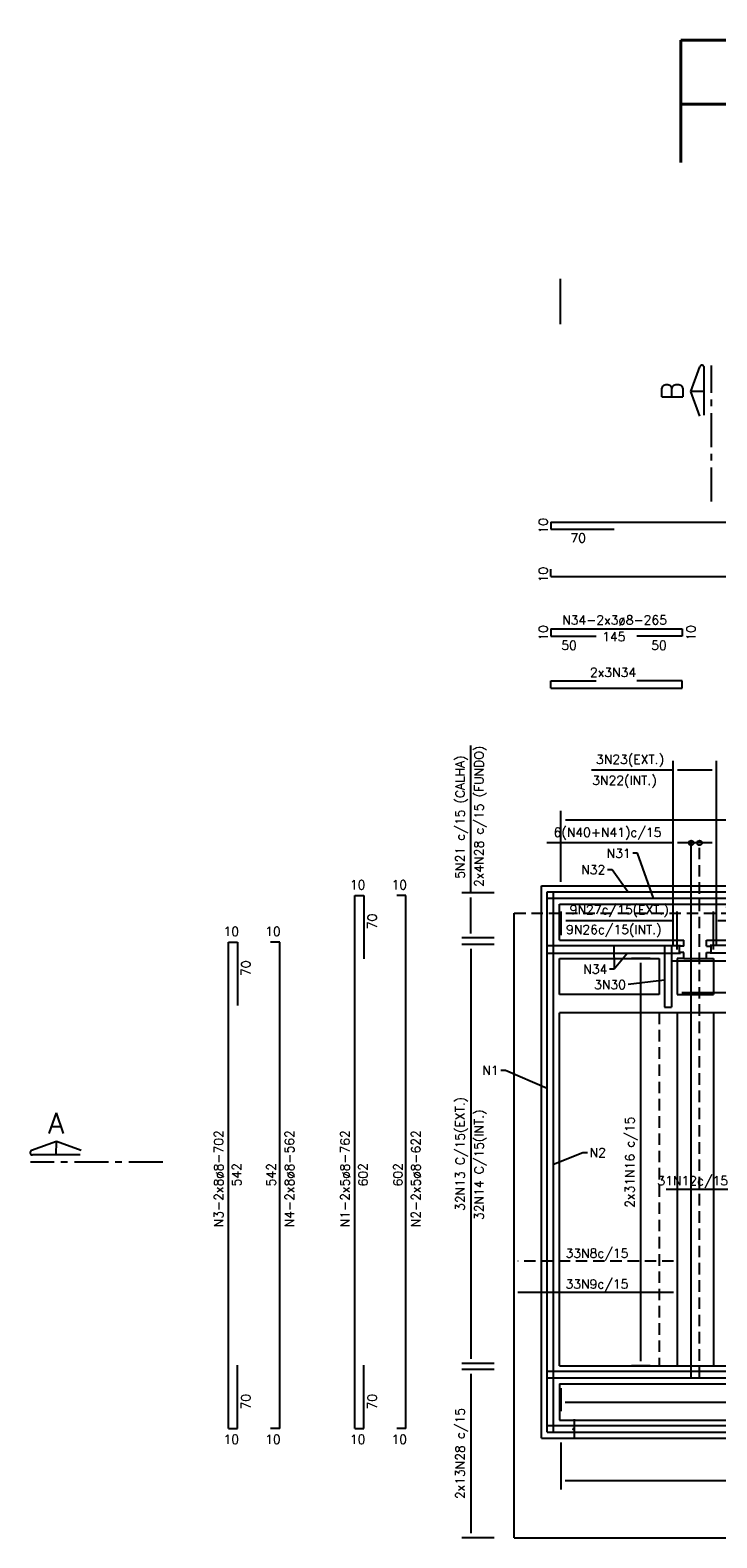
# Model space of a CAD drawing. Extents: x 304 to 4509, y 4601 to 7845.
# Tile 3 of 16: x 496 to 1254, y 6180 to 7845. Entities that reach past the tile are written whole.
import ezdxf
from ezdxf.enums import TextEntityAlignment as Align

# ---------------------------------------------------------------- set-up
doc = ezdxf.new("R2010")
doc.units = 0
doc.header["$LTSCALE"] = 0.1
doc.header["$MEASUREMENT"] = 0
for name, pattern in [('CENTERX2', [4, 2.5, -0.5, 0.5, -0.5]), ('DASHDOT', [25.4, 12.7, -6.35, 0, -6.35]), ('HIDDEN', [9.525, 6.35, -3.175])]:
    doc.linetypes.add(name, pattern=pattern)
doc.layers.get('DEFPOINTS').update_dxf_attribs({"color": 200, "linetype": 'CONTINUOUS'})
for name, color, linetype in [('ARMADURA', 6, 'CONTINUOUS'), ('BAR-PECAS', 2, 'CONTINUOUS'), ('DIM', 7, 'CONTINUOUS'), ('EIXO', 7, 'DASHDOT'), ('ESTRUTURA', 2, 'CONTINUOUS'), ('PADRÃO', 4, 'CONTINUOUS'), ('RELAÇÀO', 2, 'CONTINUOUS'), ('TEXTO', 2, 'CONTINUOUS')]:
    doc.layers.add(name, color=color, linetype=linetype)
doc.styles.add('ROMAMS', font='ROMANS.shx', dxfattribs={"height": 1.2})
doc.styles.add('ROMAND', font='ROMANS.SHX', dxfattribs={"oblique": 15, "height": 800})
doc.styles.add('ROMANS', font='ROMANS.shx')
doc.dimstyles.new('DIM50', dxfattribs={"dimscale": 0, "dimtxt": 10, "dimasz": 5, "dimexe": 10, "dimexo": 10, "dimgap": 2.5, "dimtad": 1, "dimdec": 0, "dimtxsty": 'ROMANS', "dimblk1": 'DOTSMALL', "dimblk2": 'DOTSMALL', "dimsah": 1, "dimcen": 61.697625, "dimdle": 1, "dimclrd": 7, "dimclre": 7, "dimclrt": 2, "dimazin": 3, "dimtfac": 1, "dimtdec": 0, "dimtmove": 0, "dimatfit": 3})

# ---------------------------------------------------------------- blocks, each defined once
blk = doc.blocks.new('*D1')
at = {"layer": 'DEFPOINTS', "color": 0}
for p in [(1082, 6295.4), (2338.9, 6295.4), (2338.9, 6243.4)]:
    blk.add_point(p, dxfattribs=at)
at = {"layer": 'DIM', "color": 7}
for p, q in [((1082, 6285.4), (1082, 6233.4)), ((2338.9, 6285.4), (2338.9, 6233.4)), ((1087, 6243.4), (2333.9, 6243.4))]:
    blk.add_line(p, q, dxfattribs=at)
at = {"layer": 'DIM', "color": 2, "insert": (1709.5, 6253.5), "char_height": 10, "attachment_point": 5, "style": 'ROMANS'}
blk.add_mtext('84N18 C/15(INT.)', dxfattribs=at)
blk = doc.blocks.new('_DOT')
blk = doc.blocks.new('*D22')
at = {"layer": 'DEFPOINTS', "color": 0}
for p in [(1018.4, 6835.6), (982.6, 6372.7), (1018.4, 6372.7)]:
    blk.add_point(p, dxfattribs=at)
at = {"layer": 'DIM', "color": 7}
for p, q in [((1008.4, 6835.6), (972.6, 6835.6)), ((982.6, 6830.6), (982.6, 6377.7)), ((1008.4, 6372.7), (972.6, 6372.7))]:
    blk.add_line(p, q, dxfattribs=at)
at = {"layer": 'DIM', "color": 2, "insert": (972.5, 6604.2), "char_height": 10, "attachment_point": 5, "rotation": 90, "style": 'ROMANS'}
blk.add_mtext('32N13 C/15(EXT.)', dxfattribs=at)
blk = doc.blocks.new('*D23')
at = {"layer": 'DEFPOINTS', "color": 0}
for p in [(982.6, 6892.4), (1018.4, 6892.4), (1018.4, 6842.7)]:
    blk.add_point(p, dxfattribs=at)
at = {"layer": 'DIM', "color": 7}
for p, q in [((982.6, 6892.4), (982.6, 7055.2)), ((1008.4, 6892.4), (972.6, 6892.4)), ((982.6, 6847.7), (982.6, 6887.4)), ((1008.4, 6842.7), (972.6, 6842.7))]:
    blk.add_line(p, q, dxfattribs=at)
at = {"layer": 'DIM', "color": 2, "insert": (972.5, 6976.3), "char_height": 10, "attachment_point": 5, "rotation": 90, "style": 'ROMANS'}
blk.add_mtext('5N21 c/15 (CALHA)', dxfattribs=at)
blk = doc.blocks.new('*D24')
at = {"layer": 'DEFPOINTS', "color": 0}
for p in [(1210.5, 6862.1), (1082.5, 6835.6), (1210.5, 6820.1)]:
    blk.add_point(p, dxfattribs=at)
at = {"layer": 'DIM', "color": 7}
for p, q in [((1082.5, 6845.6), (1082.5, 6872.1)), ((1087.5, 6862.1), (1205.5, 6862.1)), ((1210.5, 6830.1), (1210.5, 6872.1))]:
    blk.add_line(p, q, dxfattribs=at)
at = {"layer": 'DIM', "color": 2, "insert": (1146.5, 6872.2), "char_height": 10, "attachment_point": 5, "style": 'ROMANS'}
blk.add_mtext('9N27c/15(EXT.)', dxfattribs=at)
blk = doc.blocks.new('*D25')
at = {"layer": 'DEFPOINTS', "color": 0}
for p in [(1194.5, 6817.5), (1205.8, 6782.5), (1292.7, 6782.5)]:
    blk.add_point(p, dxfattribs=at)
at = {"layer": 'DIM', "color": 7}
for p, q in [((1204.5, 6817.5), (1302.7, 6817.5)), ((1292.7, 6812.5), (1292.7, 6787.5)), ((1215.8, 6782.5), (1302.7, 6782.5)), ((1292.7, 6782.5), (1292.7, 6643.7))]:
    blk.add_line(p, q, dxfattribs=at)
at = {"layer": 'DIM', "color": 2, "insert": (1282.6, 6698.6), "char_height": 10, "attachment_point": 5, "rotation": 90, "style": 'ROMANS'}
blk.add_mtext('3N20c/15(2x)', dxfattribs=at)
blk = doc.blocks.new('*D26')
at = {"layer": 'DEFPOINTS', "color": 0}
for p in [(1018.4, 6366.2), (982.6, 6180.1), (1018.4, 6180.1)]:
    blk.add_point(p, dxfattribs=at)
at = {"layer": 'DIM', "color": 7}
for p, q in [((1008.4, 6366.2), (972.6, 6366.2)), ((982.6, 6361.2), (982.6, 6185.1)), ((1008.4, 6180.1), (972.6, 6180.1))]:
    blk.add_line(p, q, dxfattribs=at)
at = {"layer": 'DIM', "color": 2, "insert": (972.5, 6273.2), "char_height": 10, "attachment_point": 5, "rotation": 90, "style": 'ROMANS'}
blk.add_mtext('2x13N28 c/15', dxfattribs=at)
blk = doc.blocks.new('*D38')
at = {"layer": 'DEFPOINTS', "color": 0}
for p in [(1082, 6355.4), (2338.9, 6355.4), (2338.9, 6330.1)]:
    blk.add_point(p, dxfattribs=at)
at = {"layer": 'DIM', "color": 7}
for p, q in [((1082, 6345.4), (1082, 6320.1)), ((2338.9, 6345.4), (2338.9, 6320.1)), ((1087, 6330.1), (2333.9, 6330.1))]:
    blk.add_line(p, q, dxfattribs=at)
at = {"layer": 'DIM', "color": 2, "insert": (1713, 6340.2), "char_height": 10, "attachment_point": 5, "style": 'ROMANS'}
blk.add_mtext('2x84N19 C/15', dxfattribs=at)
blk = doc.blocks.new('*D39')
at = {"layer": 'DEFPOINTS', "color": 0}
for p in [(1689.5, 6973), (1689.5, 6914.1), (1082.2, 6894.8)]:
    blk.add_point(p, dxfattribs=at)
at = {"layer": 'DIM', "color": 7}
for p, q in [((1082.2, 6904.8), (1082.2, 6983)), ((1689.5, 6924.1), (1689.5, 6983)), ((1087.2, 6973), (1684.5, 6973))]:
    blk.add_line(p, q, dxfattribs=at)
at = {"layer": 'DIM', "color": 2, "insert": (1385.8, 6983.1), "char_height": 10, "attachment_point": 5, "style": 'ROMANS'}
blk.add_mtext('(41N21+41N30) C/15', dxfattribs=at)
blk = doc.blocks.new('*D55')
at = {"layer": 'BAR-PECAS', "color": 7}
for p, q in [((1081.5, 6310.1), (1097.6, 6310.1)), ((1096.6, 6311.1), (1096.6, 6289.1)), ((1081.5, 6290.1), (1097.6, 6290.1))]:
    blk.add_line(p, q, dxfattribs=at)
at = {"layer": 'DEFPOINTS', "color": 0}
for p in [(1080.5, 6310.1), (1080.5, 6290.1), (1096.6, 6290.1)]:
    blk.add_point(p, dxfattribs=at)
at = {"layer": 'BAR-PECAS', "color": 2, "insert": (1095.6, 6300.1), "char_height": 1, "attachment_point": 5, "rotation": 90, "style": 'ROMANS'}
blk.add_mtext('20', dxfattribs=at)
blk = doc.blocks.new('_DOTSMALL')
blk = doc.blocks.new('*D71')
at = {"layer": 'DEFPOINTS', "color": 0}
for p in [(1525.9, 6862.1), (1250.5, 6820.1), (1525.9, 6824)]:
    blk.add_point(p, dxfattribs=at)
at = {"layer": 'DIM', "color": 7}
for p, q in [((1250.5, 6830.1), (1250.5, 6872.1)), ((1255.5, 6862.1), (1520.9, 6862.1)), ((1525.9, 6834), (1525.9, 6872.1))]:
    blk.add_line(p, q, dxfattribs=at)
at = {"layer": 'DIM', "color": 2, "insert": (1326.4, 6872.2), "char_height": 10, "attachment_point": 5, "style": 'ROMANS'}
blk.add_mtext('20N27 C/15(EXT.)', dxfattribs=at)
blk = doc.blocks.new('*D72')
at = {"layer": 'DEFPOINTS', "color": 0}
for p in [(1190.5, 6820.1), (1170, 6370.1), (1190.5, 6370.1)]:
    blk.add_point(p, dxfattribs=at)
at = {"layer": 'DIM', "color": 7}
for p, q in [((1180.5, 6820.1), (1160, 6820.1)), ((1170, 6815.1), (1170, 6375.1)), ((1180.5, 6370.1), (1160, 6370.1))]:
    blk.add_line(p, q, dxfattribs=at)
at = {"layer": 'DIM', "color": 2, "insert": (1159.9, 6595.1), "char_height": 10, "attachment_point": 5, "rotation": 90, "style": 'ROMANS'}
blk.add_mtext('2x31N16 c/15', dxfattribs=at)
blk = doc.blocks.new('*D87')
at = {"layer": 'DEFPOINTS', "color": 0}
for p in [(1254.1, 7028.2), (1205.9, 6824), (1254.1, 6824.6)]:
    blk.add_point(p, dxfattribs=at)
at = {"layer": 'DIM', "color": 7}
for p, q in [((1205.9, 7028.2), (1115.9, 7028.2)), ((1205.9, 6834), (1205.9, 7038.2)), ((1249.1, 7028.2), (1210.9, 7028.2)), ((1254.1, 6834.6), (1254.1, 7038.2))]:
    blk.add_line(p, q, dxfattribs=at)
at = {"layer": 'DIM', "color": 2, "insert": (1158.4, 7038.3), "char_height": 10, "attachment_point": 5, "style": 'ROMANS'}
blk.add_mtext('3N23(EXT.)', dxfattribs=at)
blk = doc.blocks.new('*D88')
at = {"layer": 'DEFPOINTS', "color": 0}
for p in [(1254.1, 6947.7), (1205.9, 6900.1), (1254.1, 6900.1)]:
    blk.add_point(p, dxfattribs=at)
at = {"layer": 'DIM', "color": 7}
for p, q in [((1205.9, 6947.7), (1066.6, 6947.7)), ((1205.9, 6910.1), (1205.9, 6957.7)), ((1249.1, 6947.7), (1210.9, 6947.7)), ((1254.1, 6910.1), (1254.1, 6957.7))]:
    blk.add_line(p, q, dxfattribs=at)
at = {"layer": 'DIM', "color": 2, "insert": (1133.6, 6957.8), "char_height": 10, "attachment_point": 5, "style": 'ROMANS'}
blk.add_mtext('6(N40+N41)c/15', dxfattribs=at)

msp = doc.modelspace()

# ---------------------------------------------------------------- linework, layer by layer
at = {"layer": 'ARMADURA'}
for p, q in [((1071, 7302.1), (1683.2, 7302.1)), ((1071, 7302.1), (1071, 7294.1)), ((1071, 7294.1), (1141, 7294.1)), ((1071, 7242), (1071, 7250)), ((1071, 7242), (1683.2, 7242)), ((1071, 7184), (1216, 7184)), ((1071, 7184), (1071, 7176)), ((1216, 7184), (1216, 7176)), ((1071, 7176), (1121, 7176)), ((1216, 7176), (1166, 7176)), ((1071, 7118.6), (1071, 7126.6)), ((1071, 7126.6), (1121, 7126.6)), ((1071, 7118.6), (1216, 7118.6)), ((1216, 7126.6), (1166, 7126.6)), ((1216, 7118.6), (1216, 7126.6)), ((854.6, 6300.7), (854.6, 6889.6)), ((854.6, 6889.6), (864.6, 6889.6)), ((864.6, 6889.6), (864.6, 6819.6)), ((911, 6889.6), (901, 6889.6)), ((911, 6300.7), (911, 6889.6)), ((1067, 6296.7), (1067, 6893.6)), ((1067, 6893.6), (1683.2, 6893.6)), ((1067, 6886.7), (1683.2, 6886.7)), ((1074, 6296.7), (1074, 6893.6)), ((715.1, 6300.7), (715.1, 6838.1)), ((715.1, 6838.1), (725.1, 6838.1)), ((725.1, 6838.1), (725.1, 6768.1)), ((771.6, 6838.1), (761.6, 6838.1)), ((771.6, 6300.7), (771.6, 6838.1)), ((1067, 6834.3), (1214, 6834.3)), ((1196.5, 6834.3), (1196.5, 6766.2)), ((1204.4, 6834.3), (1204.4, 6766.2)), ((1226.1, 6356.7), (1226.1, 6834.3)), ((1534, 6834.3), (1247, 6834.3)), ((1067, 6825.9), (1214, 6825.9)), ((1534, 6825.9), (1247, 6825.9)), ((1196.5, 6766.2), (1204.4, 6766.2)), ((1198.5, 6565.1), (1266.5, 6565.1)), ((1206.5, 6451), (1034.5, 6451)), ((725.1, 6300.7), (725.1, 6370.7)), ((864.6, 6300.7), (864.6, 6370.7)), ((1067, 6364.2), (2353.9, 6364.2)), ((1067, 6356.7), (2353.9, 6356.7)), ((715.1, 6300.7), (725.1, 6300.7)), ((771.6, 6300.7), (761.6, 6300.7)), ((854.6, 6300.7), (864.6, 6300.7)), ((911, 6300.7), (901, 6300.7)), ((1067, 6304.2), (2340.5, 6304.2)), ((1067, 6296.7), (2353.9, 6296.7))]:
    msp.add_line(p, q, dxfattribs=at)
at = {"layer": 'ARMADURA', "linetype": 'HIDDEN', "ltscale": 20}
for p, q in [((1235.3, 6356.7), (1235.3, 6834.3)), ((1206.5, 6485.8), (1034.5, 6485.8))]:
    msp.add_line(p, q, dxfattribs=at)
at = {"layer": 'DIM'}
msp.add_line((1226.1, 6834.3), (1226.1, 6947.7), dxfattribs=at)
at = {"layer": 'DIM', "linetype": 'HIDDEN', "ltscale": 20}
msp.add_line((1235.3, 6834.3), (1235.3, 6947.7), dxfattribs=at)
at = {"layer": 'DIM'}
for centre in [(1226.1, 6947.7), (1235.3, 6947.7)]:
    msp.add_circle(centre, 2.56, dxfattribs=at)
at = {"layer": 'EIXO', "color": 5, "linetype": 'CENTERX2', "ltscale": 150}
for p, q in [((1248.4, 7324.9), (1248.4, 7474.9)), ((642.4, 6595.1), (496.4, 6595.1))]:
    msp.add_line(p, q, dxfattribs=at)
at = {"layer": 'ESTRUTURA'}
for p, q in [((1060.5, 6290.1), (1060.5, 6900.1)), ((1060.5, 6900.1), (1671.5, 6900.1)), ((1080.5, 6840.1), (1080.5, 6880.1)), ((1080.5, 6880.1), (1689.5, 6880.1)), ((1030.5, 6180.1), (1030.5, 6870.1)), ((1080.5, 6840.1), (1218, 6840.1)), ((1213, 6826.6), (1213, 6833.6)), ((1218, 6833.6), (1213, 6833.6)), ((1218, 6833.6), (1218, 6840.1)), ((1243, 6840.1), (1538, 6840.1)), ((1243, 6833.6), (1243, 6840.1)), ((1243, 6833.6), (1248, 6833.6)), ((1248, 6826.6), (1248, 6833.6)), ((1080.5, 6820.1), (1190.5, 6820.1)), ((1080.5, 6780.1), (1080.5, 6820.1)), ((1190.5, 6820.1), (1190.5, 6780.1)), ((1210.5, 6820.1), (1210.5, 6780.1)), ((1218, 6820.1), (1210.5, 6820.1)), ((1218, 6826.6), (1213, 6826.6)), ((1218, 6820.1), (1218, 6826.6)), ((1218, 6820.1), (1243, 6820.1)), ((1243, 6820.1), (1243, 6826.6)), ((1243, 6826.6), (1248, 6826.6)), ((1243, 6820.1), (1250.5, 6820.1)), ((1250.5, 6820.1), (1250.5, 6780.1)), ((1190.5, 6780.1), (1080.5, 6780.1)), ((1210.5, 6780.1), (1250.5, 6780.1)), ((1080.5, 6370.1), (1080.5, 6760.1)), ((1380.5, 6760.1), (1080.5, 6760.1)), ((1210.5, 6760.1), (1210.5, 6370.1)), ((1250.5, 6760.1), (1250.5, 6370.1)), ((1080.5, 6370.1), (1380.5, 6370.1)), ((1080.5, 6350.1), (1080.5, 6310.1)), ((1080.5, 6350.1), (2340.5, 6350.1)), ((1080.5, 6310.1), (2340.5, 6310.1)), ((1060.5, 6290.1), (2360.5, 6290.1)), ((1030.5, 6180.1), (2390.5, 6180.1))]:
    msp.add_line(p, q, dxfattribs=at)
at = {"layer": 'ESTRUTURA', "linetype": 'HIDDEN', "ltscale": 20}
for p, q in [((1030.5, 6870.1), (2390.5, 6870.1)), ((1190.5, 6760.1), (1190.5, 6370.1))]:
    msp.add_line(p, q, dxfattribs=at)
at = {"layer": 'PADRÃO', "color": 2}
msp.add_line((1081.8, 7520.6), (1081.8, 7570.6), dxfattribs=at)
at = {"layer": 'RELAÇÀO', "color": 2}
for p, q in [((1225.7, 7446.3), (1235.5, 7473.6)), ((1240.4, 7420), (1240.3, 7472.8)), ((1240.3, 7446.4), (1225.7, 7446.3)), ((1235.5, 7419.1), (1225.7, 7446.3)), ((525, 6617.7), (497.7, 6608)), ((524.9, 6603.1), (525, 6617.7)), ((552.2, 6607.9), (525, 6617.7)), ((551.3, 6603.1), (498.5, 6603.1))]:
    msp.add_line(p, q, dxfattribs=at)
for centre, start, end in [((1237.8, 7472.8), 359.9535, 160.2261), ((498.5, 6605.6), 109.7739, 270.0465)]:
    msp.add_arc(centre, 2.5, start, end, dxfattribs=at)

# ---------------------------------------------------------------- texts
at = {"layer": 'BAR-PECAS', "color": 2, "char_height": 10, "style": 'ROMANS'}
for s, insert, attachment_point in [('N31', (1159.2, 6931.2), 9), ('N32', (1131.1, 6913.1), 9), ('N34', (1133.4, 6813.2), 3), ('3N30', (1153.9, 6786.2), 9), ('N1', (1013.3, 6696.4), 6), ('N2', (1113.8, 6605.6), 4)]:
    msp.add_mtext(s, dxfattribs=dict(at, insert=insert, attachment_point=attachment_point))
at = {"layer": 'TEXTO', "color": 5, "ltscale": 0.3, "style": 'ROMAND'}
msp.add_text('PLOTAR ESCALA 1/5', height=135, rotation=360, dxfattribs=at).set_placement((1191.3, 7699.2))
at = {"layer": 'TEXTO', "color": 5, "style": 'ROMANS'}
for s, rotation, p in [('B', 90, (1205.2, 7446.8)), ('A', 0, (524.6, 6638.2))]:
    msp.add_text(s, height=23, rotation=rotation, dxfattribs=at).set_placement(p, align=Align.MIDDLE)
at = {"layer": 'TEXTO', "linetype": 'CONTINUOUS', "style": 'ROMAMS'}
for s, p in [('10', (1067.6, 7289.3)), ('10', (1067.6, 7235.5)), ('10', (1067.6, 7171.1)), ('10', (1230.7, 7171.1)), ('2x4N28 c/15 (FUNDO)', (996.6, 6899.1)), ('70', (878.7, 6852.3)), ('70', (739.2, 6800.7)), ('32N14 C/15(INT.)', (996.6, 6531.2)), ('N3-2x8ø8-702', (709.2, 6523.2)), ('N4-2x8ø8-562', (787.4, 6523.2)), ('N1-2x5ø8-762', (848.7, 6523.2)), ('N2-2x5ø8-622', (926.9, 6523.2)), ('542', (729, 6568.3)), ('542', (767.2, 6568.3)), ('602', (868.5, 6568.3)), ('602', (907.1, 6568.3)), ('70', (739.2, 6321.9)), ('70', (878.7, 6321.9))]:
    msp.add_text(s, height=10, rotation=90, dxfattribs=at).set_placement(p)
for s, p in [('70', (1092.6, 7279.6)), ('N34-2x3ø8-265', (1083.5, 7188.9)), ('145', (1127.6, 7170.5)), ('50', (1082.5, 7161)), ('50', (1181.8, 7161)), ('2x3N34', (1114.2, 7131)), ('3N22(INT.)', (1116.7, 7011.7)), ('10', (849.1, 6896.4)), ('10', (895, 6896.4)), ('10', (709.6, 6844.9)), ('10', (755.5, 6844.9)), ('9N26c/15(INT.)', (1087.8, 6847)), ('31N12c/15', (1188.7, 6569.5)), ('33N8c/15', (1087.2, 6489.5)), ('33N9c/15', (1087.2, 6455.4)), ('10', (709.6, 6283.9)), ('10', (755.5, 6283.9)), ('10', (849.1, 6283.9)), ('10', (895, 6283.9))]:
    msp.add_text(s, height=10, dxfattribs=at).set_placement(p)

# ---------------------------------------------------------------- dimensions: what is measured, and where the dimension line sits
at = {"layer": 'BAR-PECAS', "color": 1}
dim = msp.add_linear_dim(base=(1096.6, 6290.1), p1=(1080.5, 6310.1), p2=(1080.5, 6290.1), angle=90, dimstyle='DIM50', override={"dimscale": 1, "dimtxt": 1, "dimasz": 1.5, "dimexe": 1, "dimexo": 1, "dimgap": 0.5, "dimcen": 61.697625, "dimdle": 1}, dxfattribs=at)
dim.commit()
dim.dimension.update_dxf_attribs({"geometry": '*D55', "text_midpoint": (1095.6, 6300.1)})
at = {"layer": 'DIM'}
for base, p1, p2, text, override, picture, middle in [((982.6, 6892.4), (1018.4, 6842.7), (1018.4, 6892.4), '5N21 c/15 (CALHA)', {"dimscale": 1, "dimblk1": 'DOT', "dimblk2": 'DOT', "dimtmove": 0}, '*D23', (972.5, 6976.3)), ((982.6, 6372.7), (1018.4, 6835.6), (1018.4, 6372.7), '32N13 C/15(EXT.)', {"dimscale": 1, "dimasz": 5, "dimblk1": 'DOT', "dimblk2": 'DOT', "dimtmove": 0}, '*D22', (972.5, 6604.2)), ((1170, 6370.1), (1190.5, 6820.1), (1190.5, 6370.1), '2x31N16 c/15', {"dimscale": 1, "dimblk1": 'DOT', "dimblk2": 'DOT', "dimtmove": 0}, '*D72', (1159.9, 6595.1)), ((982.6, 6180.1), (1018.4, 6366.2), (1018.4, 6180.1), '2x13N28 c/15', {"dimscale": 1, "dimasz": 5, "dimblk1": 'DOT', "dimblk2": 'DOT', "dimtmove": 0}, '*D26', (972.5, 6273.2))]:
    dim = msp.add_linear_dim(base=base, p1=p1, p2=p2, angle=90, text=text, dimstyle='DIM50', override=override, dxfattribs=at)
    dim.commit()
    dim.dimension.update_dxf_attribs({"geometry": picture, "text_midpoint": middle})
for base, p1, p2, angle, text, picture, middle in [((1254.1, 7028.2), (1205.9, 6824), (1254.1, 6824.6), 180, '3N23(EXT.)', '*D87', (1158.4, 7028.2)), ((1254.1, 6947.7), (1205.9, 6900.1), (1254.1, 6900.1), 180, '6(N40+N41)c/15', '*D88', (1133.6, 6947.7)), ((1292.7, 6782.5), (1194.5, 6817.5), (1205.8, 6782.5), 90, '3N20c/15(2x)', '*D25', (1292.7, 6698.6))]:
    dim = msp.add_linear_dim(base=base, p1=p1, p2=p2, angle=angle, text=text, dimstyle='DIM50', override={"dimscale": 1, "dimasz": 5, "dimblk1": 'DOT', "dimblk2": 'DOT', "dimtmove": 0}, dxfattribs=at)
    dim.commit()
    dim.dimension.update_dxf_attribs({"geometry": picture, "text_midpoint": middle, "dimtype": 160})
dim = msp.add_linear_dim(base=(1689.5, 6973), p1=(1082.2, 6894.8), p2=(1689.5, 6914.1), text='(41N21+41N30) C/15', dimstyle='DIM50', override={"dimscale": 1, "dimasz": 5, "dimblk1": 'DOT', "dimblk2": 'DOT', "dimtmove": 0}, dxfattribs=at)
dim.commit()
dim.dimension.update_dxf_attribs({"geometry": '*D39', "text_midpoint": (1385.8, 6983.1)})
for base, p1, p2, text, picture, middle in [((1210.5, 6862.1), (1082.5, 6835.6), (1210.5, 6820.1), '9N27c/15(EXT.)', '*D24', (1146.5, 6862.1)), ((1525.9, 6862.1), (1250.5, 6820.1), (1525.9, 6824), '20N27 C/15(EXT.)', '*D71', (1326.4, 6862.1)), ((2338.9, 6330.1), (1082, 6355.4), (2338.9, 6355.4), '2x84N19 C/15', '*D38', (1713, 6330.1)), ((2338.9, 6243.4), (1082, 6295.4), (2338.9, 6295.4), '84N18 C/15(INT.)', '*D1', (1709.5, 6243.4))]:
    dim = msp.add_linear_dim(base=base, p1=p1, p2=p2, text=text, dimstyle='DIM50', override={"dimscale": 1, "dimasz": 5, "dimblk1": 'DOT', "dimblk2": 'DOT', "dimtmove": 0}, dxfattribs=at)
    dim.commit()
    dim.dimension.update_dxf_attribs({"geometry": picture, "text_midpoint": middle, "dimtype": 160})

# ---------------------------------------------------------------- leaders
at = {"layer": 'BAR-PECAS', "color": 1, "annotation_type": 0, "has_hookline": 1}
for points, hookline_direction, text_width in [([(1184.2, 6886.7), (1166.7, 6936.2), (1161.7, 6936.2)], 1, 23.3), ([(1156.1, 6893.6), (1138.6, 6918.1), (1133.6, 6918.1)], 1, 26.2), ([(1155.6, 6825.9), (1140.9, 6808.2), (1135.9, 6808.2)], 1, 26.7), ([(1196.5, 6795.9), (1156.4, 6791.2)], 1, 36.2), ([(1067, 6676.6), (1020.8, 6696.4), (1015.8, 6696.4)], 1, 13.8), ([(1074, 6592.9), (1106.3, 6605.6), (1111.3, 6605.6)], 0, 16.7)]:
    msp.add_leader(points, dimstyle='DIM50', override={"dimscale": 1, "dimtad": 0}, dxfattribs=dict(at, hookline_direction=hookline_direction, text_width=text_width))
at = {"layer": 'BAR-PECAS', "color": 1}
msp.add_leader([(1140.5, 6834.3), (1140.9, 6808.2)], dimstyle='DIM50', override={"dimscale": 1, "dimtad": 0}, dxfattribs=at)

doc.saveas('drawing.dxf')
